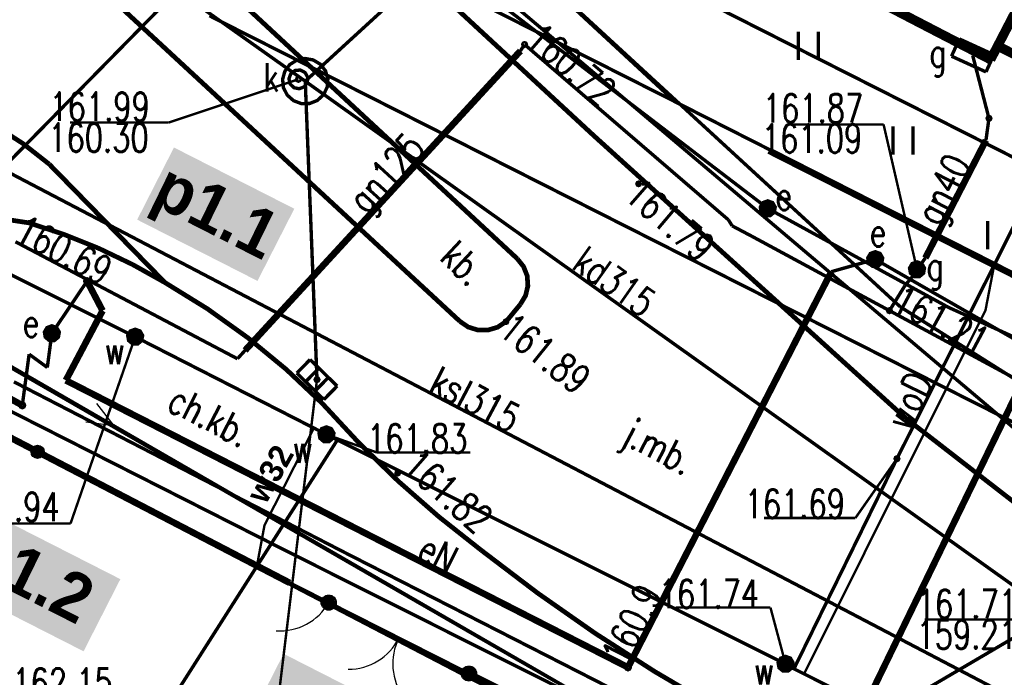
# Model space of a CAD drawing. Extents: x 0 to 7432618, y -40 to 5712028.
# Tile 14 of 165: x 7430394 to 7430420, y 5711677 to 5711695. Entities that reach past the tile are written whole.
import ezdxf
from ezdxf.enums import TextEntityAlignment as Align

# ---------------------------------------------------------------- set-up
doc = ezdxf.new("R2010")
doc.units = 0
doc.header["$MEASUREMENT"] = 0
for name, pattern in [('0', [1.5, 1, -0.5]), ('2218', [1, 0.5, -0.5]), ('3901', [0]), ('5102', [0])]:
    doc.linetypes.add(name, pattern=pattern)
for name, color, linetype in [('Dzialki', 7, 'Continuous'), ('EGBB_L_0', 7, 'Continuous'), ('OTK_E_T_0', 7, 'Continuous'), ('OTK_E_T_1', 7, 'Continuous'), ('OTK_E_T_3', 7, 'Continuous'), ('OTK_L_0', 7, 'Continuous'), ('OTK_L_1', 7, 'Continuous'), ('OTK_L_2', 7, 'Continuous'), ('OTK_L_4', 7, 'Continuous'), ('OTO_L_0', 7, 'Continuous'), ('OTO_L_1', 7, 'Continuous'), ('OTO_L_2', 7, 'Continuous'), ('OTR_T_0', 7, 'Continuous'), ('OTZ_L_3', 7, 'Continuous'), ('P_SUTP_L_0', 7, 'Continuous'), ('SUE_E_T_3', 7, 'Continuous'), ('SUE_T_6', 7, 'Continuous'), ('SUEP_E_T_0', 7, 'Continuous'), ('SUEP_L_0', 7, 'Continuous'), ('SUER_T_0', 7, 'Continuous'), ('SUG_E_T_1', 7, 'Continuous'), ('SUG_E_T_2', 7, 'Continuous'), ('SUG_T_0', 7, 'Continuous'), ('SUG_T_1', 7, 'Continuous'), ('SUGP_E_T_0', 7, 'Continuous'), ('SUGP_L_0', 7, 'Continuous'), ('SUGR_T_0', 7, 'Continuous'), ('SUK_T_1', 7, 'Continuous'), ('SUKP_E_T_0', 7, 'Continuous'), ('SUKP_L_0', 7, 'Continuous'), ('SUKR_T_0', 7, 'Continuous'), ('SUL_L_1', 7, 'Continuous'), ('SUP_E_T_1', 7, 'Continuous'), ('SUP_L_1', 7, 'Continuous'), ('SUP_T_4', 7, 'Continuous'), ('SUTP_L_0', 7, 'Continuous'), ('SUW_E_T_2', 7, 'Continuous'), ('SUW_T_5', 7, 'Continuous'), ('SUWP_E_T_0', 7, 'Continuous'), ('SUWP_L_0', 7, 'Continuous'), ('SUWR_T_0', 7, 'Continuous'), ('Uzytki', 7, 'Continuous')]:
    doc.layers.add(name, color=color, linetype=linetype)
doc.layers.add('woda przyłącze', color=140, linetype='Continuous', lineweight=50)
doc.layers.add('woda sieć', color=150, linetype='Continuous', lineweight=70)
doc.styles.add('25', font='GOTHIC.TTF', dxfattribs={"oblique": 8, "height": 0.35})
doc.styles.add('STYL_ARIAL', font='simplex', dxfattribs={"width": 0.75, "oblique": 0.1})

# ---------------------------------------------------------------- blocks, each defined once
blk = doc.blocks.new('OTOB')
at = {"color": 0}
for centre, start, end in [((-1.5, 0), 0, 63.2606), ((1.5, 0), 116.7394, 180)]:
    blk.add_arc(centre, 1.5, start, end, dxfattribs=at)
blk = doc.blocks.new('KOGR')
at = {"color": 0}
for radius in [0.2, 0.18, 0.16, 0.14, 0.12, 0.1, 0.08, 0.06, 0.04, 0.02]:
    blk.add_circle((0, 0), radius, dxfattribs=at)
blk = doc.blocks.new('OTOF')
at = {"color": 0}
blk.add_arc((1.5, 0), 1.5, 116.7394, 180, dxfattribs=at)

msp = doc.modelspace()

# ---------------------------------------------------------------- hatches: boundary and pattern name
at = {"layer": 'woda sieć', "linetype": 'ByBlock'}
for points in [[(7430401.701, 5711689.792), (7430398.524, 5711691.41), (7430397.553, 5711689.504), (7430400.729, 5711687.886)], [(7430397.109, 5711680.01), (7430393.576, 5711681.81), (7430392.605, 5711679.904), (7430396.138, 5711678.104)], [(7430404.952, 5711676.238), (7430401.419, 5711678.039), (7430400.448, 5711676.133), (7430403.981, 5711674.333)]]:
    msp.add_hatch(color=256, dxfattribs=at).paths.add_polyline_path(points)

# ---------------------------------------------------------------- linework, layer by layer
at = {"layer": 'Dzialki', "color": 18, "true_color": 0x000000, "const_width": 0.09}
for points in [[(7430405.12, 5711698.76), (7430411.75, 5711692.62)], [(7430401.05, 5711698.03), (7430389.43, 5711686.21)], [(7430401.05, 5711698.03), (7430411.75, 5711692.62)], [(7430411.75, 5711692.62), (7430452.02, 5711672.18)], [(7430408.25, 5711676.4), (7430389.43, 5711686.21)]]:
    msp.add_lwpolyline(points, dxfattribs=at)
at = {"layer": 'EGBB_L_0', "color": 18, "true_color": 0x000000, "const_width": 0.25}
for points in [[(7430426.099, 5711705.329), (7430420.27, 5711694.092)], [(7430407.883, 5711700.059), (7430420.081, 5711693.731)], [(7430420.081, 5711693.731), (7430420.27, 5711694.092)], [(7430420.27, 5711694.092), (7430429.506, 5711689.361)]]:
    msp.add_lwpolyline(points, dxfattribs=at)
at = {"layer": 'OTK_L_0', "color": 18, "linetype": '0', "true_color": 0x000000, "const_width": 0.09}
for points in [[(7430398.1, 5711697.28), (7430407.59, 5711688.47)], [(7430409.61, 5711691.72), (7430404.12, 5711696.8)], [(7430406.07, 5711686.82), (7430396.55, 5711695.64)], [(7430392.22, 5711692.71), (7430393.031, 5711692.384), (7430393.807, 5711691.982), (7430394.543, 5711691.51), (7430395.23, 5711690.97)], [(7430417.83, 5711684.27), (7430409.61, 5711691.72)], [(7430395.23, 5711690.97), (7430398.29, 5711687.84)], [(7430407.59, 5711688.47), (7430407.754, 5711688.263), (7430407.85, 5711688.017), (7430407.867, 5711687.753), (7430407.806, 5711687.497), (7430407.67, 5711687.27)], [(7430398.29, 5711687.84), (7430399.406, 5711687.15), (7430400.473, 5711686.386), (7430401.486, 5711685.551), (7430402.44, 5711684.65)], [(7430407.67, 5711687.27), (7430407.29, 5711686.81)], [(7430407.29, 5711686.81), (7430407.067, 5711686.663), (7430406.811, 5711686.587), (7430406.545, 5711686.589), (7430406.29, 5711686.669), (7430406.07, 5711686.82)], [(7430406.64, 5711680.77), (7430405.517, 5711681.658), (7430404.44, 5711682.602), (7430403.414, 5711683.6), (7430402.44, 5711684.65)], [(7430421.17, 5711681.68), (7430417.83, 5711684.27)], [(7430412.81, 5711676.63), (7430411.208, 5711677.574), (7430409.644, 5711678.579), (7430408.121, 5711679.645), (7430406.64, 5711680.77)]]:
    msp.add_lwpolyline(points, dxfattribs=at)
at = {"layer": 'OTK_L_1', "color": 18, "true_color": 0x000000, "const_width": 0.125}
for points in [[(7430407.59, 5711688.47), (7430398.1, 5711697.28)], [(7430404.12, 5711696.8), (7430409.61, 5711691.72)], [(7430396.55, 5711695.64), (7430406.07, 5711686.82)], [(7430392.22, 5711692.71), (7430393.031, 5711692.384), (7430393.807, 5711691.982), (7430394.543, 5711691.51), (7430395.23, 5711690.97)], [(7430409.61, 5711691.72), (7430417.83, 5711684.27)], [(7430398.29, 5711687.84), (7430395.23, 5711690.97)], [(7430390.66, 5711689.35), (7430391.458, 5711689.501), (7430392.265, 5711689.584), (7430393.077, 5711689.598), (7430393.888, 5711689.543), (7430394.69, 5711689.42)], [(7430394.69, 5711689.42), (7430395.626, 5711689.112), (7430396.541, 5711688.745), (7430397.43, 5711688.32), (7430398.29, 5711687.84)], [(7430407.59, 5711688.47), (7430407.754, 5711688.263), (7430407.85, 5711688.017), (7430407.867, 5711687.753), (7430407.806, 5711687.497), (7430407.67, 5711687.27)], [(7430398.29, 5711687.84), (7430399.406, 5711687.15), (7430400.473, 5711686.386), (7430401.486, 5711685.551), (7430402.44, 5711684.65)], [(7430407.29, 5711686.81), (7430407.67, 5711687.27)], [(7430407.29, 5711686.81), (7430407.067, 5711686.663), (7430406.811, 5711686.587), (7430406.545, 5711686.589), (7430406.29, 5711686.669), (7430406.07, 5711686.82)], [(7430406.64, 5711680.77), (7430405.517, 5711681.658), (7430404.44, 5711682.602), (7430403.414, 5711683.6), (7430402.44, 5711684.65)], [(7430417.83, 5711684.27), (7430421.17, 5711681.68)], [(7430412.81, 5711676.63), (7430411.208, 5711677.574), (7430409.644, 5711678.579), (7430408.121, 5711679.645), (7430406.64, 5711680.77)]]:
    msp.add_lwpolyline(points, dxfattribs=at)
at = {"layer": 'OTK_L_2', "color": 18, "linetype": '0', "true_color": 0x000000, "const_width": 0.09}
for points in [[(7430417.7, 5711687.2), (7430405.69, 5711698.25)], [(7430404.12, 5711696.8), (7430409.61, 5711691.72)], [(7430409.61, 5711691.72), (7430417.83, 5711684.27)], [(7430390.66, 5711689.35), (7430391.458, 5711689.501), (7430392.265, 5711689.584), (7430393.077, 5711689.598), (7430393.888, 5711689.543), (7430394.69, 5711689.42)], [(7430394.69, 5711689.42), (7430395.626, 5711689.112), (7430396.541, 5711688.745), (7430397.43, 5711688.32), (7430398.29, 5711687.84)], [(7430398.29, 5711687.84), (7430399.406, 5711687.15), (7430400.473, 5711686.386), (7430401.486, 5711685.551), (7430402.44, 5711684.65)], [(7430431.31, 5711678.61), (7430417.7, 5711687.2)], [(7430389.405, 5711686.245), (7430401.579, 5711679.912)], [(7430406.64, 5711680.77), (7430405.517, 5711681.658), (7430404.44, 5711682.602), (7430403.414, 5711683.6), (7430402.44, 5711684.65)], [(7430417.83, 5711684.27), (7430421.17, 5711681.68)], [(7430412.81, 5711676.63), (7430411.208, 5711677.574), (7430409.644, 5711678.579), (7430408.121, 5711679.645), (7430406.64, 5711680.77)], [(7430401.579, 5711679.912), (7430406.311, 5711677.516)], [(7430406.311, 5711677.516), (7430408.258, 5711676.531)]]:
    msp.add_lwpolyline(points, dxfattribs=at)
at = {"layer": 'OTK_L_4', "color": 18, "linetype": '0', "true_color": 0x000000, "const_width": 0.09}
for points in [[(7430407.59, 5711688.47), (7430398.1, 5711697.28)], [(7430396.55, 5711695.64), (7430406.07, 5711686.82)], [(7430392.22, 5711692.71), (7430393.031, 5711692.384), (7430393.807, 5711691.982), (7430394.543, 5711691.51), (7430395.23, 5711690.97)], [(7430398.29, 5711687.84), (7430395.23, 5711690.97)], [(7430390.66, 5711689.35), (7430391.458, 5711689.501), (7430392.265, 5711689.584), (7430393.077, 5711689.598), (7430393.888, 5711689.543), (7430394.69, 5711689.42)], [(7430394.69, 5711689.42), (7430395.626, 5711689.112), (7430396.541, 5711688.745), (7430397.43, 5711688.32), (7430398.29, 5711687.84)], [(7430407.59, 5711688.47), (7430407.754, 5711688.263), (7430407.85, 5711688.017), (7430407.867, 5711687.753), (7430407.806, 5711687.497), (7430407.67, 5711687.27)], [(7430407.29, 5711686.81), (7430407.67, 5711687.27)], [(7430407.29, 5711686.81), (7430407.067, 5711686.663), (7430406.811, 5711686.587), (7430406.545, 5711686.589), (7430406.29, 5711686.669), (7430406.07, 5711686.82)]]:
    msp.add_lwpolyline(points, dxfattribs=at)
at = {"layer": 'OTO_L_0', "color": 18, "linetype": '3901', "true_color": 0x000000, "const_width": 0.175}
for points in [[(7430414.228, 5711691.328), (7430420.817, 5711687.977)], [(7430401.579, 5711679.912), (7430389.405, 5711686.245)], [(7430408.258, 5711676.531), (7430406.311, 5711677.516)]]:
    msp.add_lwpolyline(points, dxfattribs=at)
at = {"layer": 'OTO_L_0', "color": 18, "true_color": 0x000000}
for radius in [0.175, 0.158, 0.14, 0.122, 0.105, 0.0875, 0.07, 0.0525, 0.035]:
    msp.add_circle((7430394.925, 5711683.373), radius, dxfattribs=at)
at = {"layer": 'OTO_L_1', "color": 18, "true_color": 0x000000, "const_width": 0.09}
for points in [[(7430406.311, 5711677.516), (7430402.61, 5711679.39)], [(7430402.61, 5711679.39), (7430406.311, 5711677.516)]]:
    msp.add_lwpolyline(points, dxfattribs=at)
at = {"layer": 'OTO_L_2', "color": 18, "true_color": 0x000000, "const_width": 0.09}
msp.add_lwpolyline([(7430402.61, 5711679.39), (7430401.579, 5711679.912)], dxfattribs=at)
at = {"layer": 'OTR_T_0', "color": 18, "true_color": 0x000000, "const_width": 0.09}
for points in [[(7430410.79, 5711690.495), (7430410.822, 5711690.482), (7430410.835, 5711690.45), (7430410.822, 5711690.418), (7430410.79, 5711690.405), (7430410.758, 5711690.418), (7430410.745, 5711690.45), (7430410.758, 5711690.482), (7430410.79, 5711690.495)], [(7430407.29, 5711686.855), (7430407.322, 5711686.842), (7430407.335, 5711686.81), (7430407.322, 5711686.778), (7430407.29, 5711686.765), (7430407.258, 5711686.778), (7430407.245, 5711686.81), (7430407.258, 5711686.842), (7430407.29, 5711686.855)], [(7430404.43, 5711682.855), (7430404.462, 5711682.842), (7430404.475, 5711682.81), (7430404.462, 5711682.778), (7430404.43, 5711682.765), (7430404.398, 5711682.778), (7430404.385, 5711682.81), (7430404.398, 5711682.842), (7430404.43, 5711682.855)]]:
    msp.add_lwpolyline(points, dxfattribs=at)
at = {"layer": 'OTZ_L_3', "color": 18, "linetype": '0', "true_color": 0x000000, "const_width": 0.09}
for points in [[(7430420.081, 5711693.731), (7430407.883, 5711700.059)], [(7430405.69, 5711698.25), (7430417.7, 5711687.2)], [(7430415.008, 5711693.717), (7430415.008, 5711694.467)], [(7430415.533, 5711693.717), (7430415.533, 5711694.467)], [(7430420.27, 5711694.092), (7430420.081, 5711693.731)], [(7430423.132, 5711692.626), (7430420.27, 5711694.092)], [(7430417.508, 5711691.217), (7430417.508, 5711691.967)], [(7430418.033, 5711691.217), (7430418.033, 5711691.967)], [(7430420.008, 5711688.717), (7430420.008, 5711689.467)], [(7430417.7, 5711687.2), (7430431.31, 5711678.61)]]:
    msp.add_lwpolyline(points, dxfattribs=at)
at = {"layer": 'P_SUTP_L_0', "color": 30, "linetype": '0', "true_color": 0xff9100, "const_width": 0.09}
for points in [[(7430413.71, 5711674.36), (7430390.869, 5711687.525)], [(7430427.77, 5711682.62), (7430413.71, 5711674.36)]]:
    msp.add_lwpolyline(points, dxfattribs=at)
at = {"layer": 'SUE_T_6', "color": 1, "true_color": 0xff0000, "const_width": 0.09}
for points in [[(7430414.2, 5711690), (7430414.329, 5711689.953), (7430414.397, 5711689.835), (7430414.373, 5711689.7), (7430414.268, 5711689.612), (7430414.132, 5711689.612), (7430414.027, 5711689.7), (7430414.003, 5711689.835), (7430414.071, 5711689.953), (7430414.2, 5711690)], [(7430414.2, 5711689.975), (7430414.312, 5711689.934), (7430414.372, 5711689.83), (7430414.352, 5711689.713), (7430414.26, 5711689.636), (7430414.14, 5711689.636), (7430414.048, 5711689.713), (7430414.028, 5711689.83), (7430414.088, 5711689.934), (7430414.2, 5711689.975)], [(7430414.2, 5711689.95), (7430414.306, 5711689.906), (7430414.35, 5711689.8), (7430414.306, 5711689.694), (7430414.2, 5711689.65), (7430414.094, 5711689.694), (7430414.05, 5711689.8), (7430414.094, 5711689.906), (7430414.2, 5711689.95)], [(7430414.2, 5711689.925), (7430414.288, 5711689.888), (7430414.325, 5711689.8), (7430414.288, 5711689.712), (7430414.2, 5711689.675), (7430414.112, 5711689.712), (7430414.075, 5711689.8), (7430414.112, 5711689.888), (7430414.2, 5711689.925)], [(7430414.2, 5711689.9), (7430414.271, 5711689.871), (7430414.3, 5711689.8), (7430414.271, 5711689.729), (7430414.2, 5711689.7), (7430414.129, 5711689.729), (7430414.1, 5711689.8), (7430414.129, 5711689.871), (7430414.2, 5711689.9)], [(7430414.2, 5711689.875), (7430414.253, 5711689.853), (7430414.275, 5711689.8), (7430414.253, 5711689.747), (7430414.2, 5711689.725), (7430414.147, 5711689.747), (7430414.125, 5711689.8), (7430414.147, 5711689.853), (7430414.2, 5711689.875)], [(7430414.2, 5711689.85), (7430414.235, 5711689.835), (7430414.25, 5711689.8), (7430414.235, 5711689.765), (7430414.2, 5711689.75), (7430414.165, 5711689.765), (7430414.15, 5711689.8), (7430414.165, 5711689.835), (7430414.2, 5711689.85)], [(7430414.2, 5711689.825), (7430414.218, 5711689.818), (7430414.225, 5711689.8), (7430414.218, 5711689.782), (7430414.2, 5711689.775), (7430414.182, 5711689.782), (7430414.175, 5711689.8), (7430414.182, 5711689.818), (7430414.2, 5711689.825)], [(7430414.2, 5711689.807), (7430414.205, 5711689.805), (7430414.207, 5711689.8), (7430414.205, 5711689.795), (7430414.2, 5711689.793), (7430414.195, 5711689.795), (7430414.193, 5711689.8), (7430414.195, 5711689.805), (7430414.2, 5711689.807)], [(7430417.037, 5711688.657), (7430417.166, 5711688.61), (7430417.234, 5711688.492), (7430417.21, 5711688.357), (7430417.105, 5711688.269), (7430416.969, 5711688.269), (7430416.864, 5711688.357), (7430416.84, 5711688.492), (7430416.908, 5711688.61), (7430417.037, 5711688.657)], [(7430417.037, 5711688.632), (7430417.15, 5711688.591), (7430417.209, 5711688.487), (7430417.189, 5711688.37), (7430417.097, 5711688.293), (7430416.977, 5711688.293), (7430416.885, 5711688.37), (7430416.865, 5711688.487), (7430416.924, 5711688.591), (7430417.037, 5711688.632)], [(7430417.037, 5711688.607), (7430417.143, 5711688.563), (7430417.187, 5711688.457), (7430417.143, 5711688.351), (7430417.037, 5711688.307), (7430416.931, 5711688.351), (7430416.887, 5711688.457), (7430416.931, 5711688.563), (7430417.037, 5711688.607)], [(7430417.037, 5711688.582), (7430417.125, 5711688.545), (7430417.162, 5711688.457), (7430417.125, 5711688.369), (7430417.037, 5711688.332), (7430416.949, 5711688.369), (7430416.912, 5711688.457), (7430416.949, 5711688.545), (7430417.037, 5711688.582)], [(7430417.037, 5711688.557), (7430417.108, 5711688.528), (7430417.137, 5711688.457), (7430417.108, 5711688.386), (7430417.037, 5711688.357), (7430416.966, 5711688.386), (7430416.937, 5711688.457), (7430416.966, 5711688.528), (7430417.037, 5711688.557)], [(7430417.037, 5711688.532), (7430417.09, 5711688.51), (7430417.112, 5711688.457), (7430417.09, 5711688.404), (7430417.037, 5711688.382), (7430416.984, 5711688.404), (7430416.962, 5711688.457), (7430416.984, 5711688.51), (7430417.037, 5711688.532)], [(7430417.037, 5711688.507), (7430417.072, 5711688.492), (7430417.087, 5711688.457), (7430417.072, 5711688.422), (7430417.037, 5711688.407), (7430417.002, 5711688.422), (7430416.987, 5711688.457), (7430417.002, 5711688.492), (7430417.037, 5711688.507)], [(7430417.037, 5711688.482), (7430417.055, 5711688.475), (7430417.062, 5711688.457), (7430417.055, 5711688.439), (7430417.037, 5711688.432), (7430417.019, 5711688.439), (7430417.012, 5711688.457), (7430417.019, 5711688.475), (7430417.037, 5711688.482)], [(7430417.037, 5711688.464), (7430417.042, 5711688.462), (7430417.044, 5711688.457), (7430417.042, 5711688.452), (7430417.037, 5711688.45), (7430417.032, 5711688.452), (7430417.03, 5711688.457), (7430417.032, 5711688.462), (7430417.037, 5711688.464)], [(7430395.3, 5711686.7), (7430395.429, 5711686.653), (7430395.497, 5711686.535), (7430395.473, 5711686.4), (7430395.368, 5711686.312), (7430395.232, 5711686.312), (7430395.127, 5711686.4), (7430395.103, 5711686.535), (7430395.171, 5711686.653), (7430395.3, 5711686.7)], [(7430395.3, 5711686.675), (7430395.412, 5711686.634), (7430395.472, 5711686.53), (7430395.452, 5711686.412), (7430395.36, 5711686.336), (7430395.24, 5711686.336), (7430395.148, 5711686.412), (7430395.128, 5711686.53), (7430395.188, 5711686.634), (7430395.3, 5711686.675)], [(7430395.3, 5711686.65), (7430395.406, 5711686.606), (7430395.45, 5711686.5), (7430395.406, 5711686.394), (7430395.3, 5711686.35), (7430395.194, 5711686.394), (7430395.15, 5711686.5), (7430395.194, 5711686.606), (7430395.3, 5711686.65)], [(7430395.3, 5711686.625), (7430395.388, 5711686.588), (7430395.425, 5711686.5), (7430395.388, 5711686.412), (7430395.3, 5711686.375), (7430395.212, 5711686.412), (7430395.175, 5711686.5), (7430395.212, 5711686.588), (7430395.3, 5711686.625)], [(7430395.3, 5711686.6), (7430395.371, 5711686.571), (7430395.4, 5711686.5), (7430395.371, 5711686.429), (7430395.3, 5711686.4), (7430395.229, 5711686.429), (7430395.2, 5711686.5), (7430395.229, 5711686.571), (7430395.3, 5711686.6)], [(7430395.3, 5711686.575), (7430395.353, 5711686.553), (7430395.375, 5711686.5), (7430395.353, 5711686.447), (7430395.3, 5711686.425), (7430395.247, 5711686.447), (7430395.225, 5711686.5), (7430395.247, 5711686.553), (7430395.3, 5711686.575)], [(7430395.3, 5711686.55), (7430395.335, 5711686.535), (7430395.35, 5711686.5), (7430395.335, 5711686.465), (7430395.3, 5711686.45), (7430395.265, 5711686.465), (7430395.25, 5711686.5), (7430395.265, 5711686.535), (7430395.3, 5711686.55)], [(7430395.3, 5711686.525), (7430395.318, 5711686.518), (7430395.325, 5711686.5), (7430395.318, 5711686.482), (7430395.3, 5711686.475), (7430395.282, 5711686.482), (7430395.275, 5711686.5), (7430395.282, 5711686.518), (7430395.3, 5711686.525)], [(7430395.3, 5711686.507), (7430395.305, 5711686.505), (7430395.307, 5711686.5), (7430395.305, 5711686.495), (7430395.3, 5711686.493), (7430395.295, 5711686.495), (7430395.293, 5711686.5), (7430395.295, 5711686.505), (7430395.3, 5711686.507)]]:
    msp.add_lwpolyline(points, dxfattribs=at)
at = {"layer": 'SUEP_L_0', "color": 1, "true_color": 0xff0000}
for q in [(7430396.485, 5711684.65), (7430396.198, 5711684.153)]:
    msp.add_line((7430396.941, 5711684.055), q, dxfattribs=at)
at = {"layer": 'SUEP_L_0', "color": 1, "true_color": 0xff0000, "const_width": 0.09}
for points in [[(7430407.06, 5711698.05), (7430414.02, 5711694.52)], [(7430414.2, 5711689.8), (7430405.2, 5711696.68)], [(7430412.01, 5711688.54), (7430399.46, 5711694.89)], [(7430414.02, 5711694.52), (7430426.61, 5711688.15)], [(7430418.975, 5711687.185), (7430414.2, 5711689.8)], [(7430426.22, 5711681.35), (7430412.01, 5711688.54)], [(7430415.88, 5711688.13), (7430417.037, 5711688.457)], [(7430426.43, 5711683.07), (7430417.037, 5711688.457)], [(7430395.3, 5711686.5), (7430396.23, 5711687.88)], [(7430396.23, 5711687.88), (7430396.64, 5711687.1)], [(7430410.51, 5711677.68), (7430415.88, 5711688.13)], [(7430401.42, 5711680.79), (7430388.19, 5711687.5)], [(7430389.21, 5711687.54), (7430394.52, 5711684.6)], [(7430396.64, 5711687.1), (7430395.67, 5711685.26)], [(7430426.113, 5711683.956), (7430418.975, 5711687.185)], [(7430395.18, 5711685.6), (7430395.3, 5711686.5)], [(7430394.52, 5711684.6), (7430394.7, 5711685.95)], [(7430394.7, 5711685.95), (7430395.18, 5711685.6)], [(7430402.94, 5711680.76), (7430394.3, 5711685.22)], [(7430395.67, 5711685.26), (7430410.51, 5711677.68)], [(7430416.83, 5711673.06), (7430401.42, 5711680.79)], [(7430413.81, 5711675.21), (7430402.94, 5711680.76)]]:
    msp.add_lwpolyline(points, dxfattribs=at)
at = {"layer": 'SUEP_L_0', "color": 1, "linetype": '5102', "true_color": 0xff0000, "const_width": 0.09}
msp.add_lwpolyline([(7430391.747, 5711687.058), (7430413.71, 5711674.36)], dxfattribs=at)
at = {"layer": 'SUER_T_0', "color": 1, "true_color": 0xff0000, "const_width": 0.09}
for points in [[(7430396.23, 5711687.942), (7430396.274, 5711687.924), (7430396.293, 5711687.88), (7430396.274, 5711687.836), (7430396.23, 5711687.817), (7430396.186, 5711687.836), (7430396.168, 5711687.88), (7430396.186, 5711687.924), (7430396.23, 5711687.942)], [(7430394.52, 5711684.662), (7430394.564, 5711684.644), (7430394.582, 5711684.6), (7430394.564, 5711684.556), (7430394.52, 5711684.537), (7430394.476, 5711684.556), (7430394.457, 5711684.6), (7430394.476, 5711684.644), (7430394.52, 5711684.662)], [(7430410.51, 5711677.742), (7430410.554, 5711677.724), (7430410.572, 5711677.68), (7430410.554, 5711677.636), (7430410.51, 5711677.617), (7430410.466, 5711677.636), (7430410.447, 5711677.68), (7430410.466, 5711677.724), (7430410.51, 5711677.742)]]:
    msp.add_lwpolyline(points, dxfattribs=at)
at = {"layer": 'SUG_T_0', "color": 56, "true_color": 0x808000, "const_width": 0.09}
for points in [[(7430419.259, 5711694.276), (7430419.051, 5711693.821)], [(7430420.169, 5711693.859), (7430419.259, 5711694.276)], [(7430419.961, 5711693.405), (7430420.169, 5711693.859)], [(7430419.051, 5711693.821), (7430419.961, 5711693.405)]]:
    msp.add_lwpolyline(points, dxfattribs=at)
at = {"layer": 'SUG_T_1', "color": 56, "true_color": 0x808000, "const_width": 0.09}
for points in [[(7430418.14, 5711688.39), (7430418.269, 5711688.343), (7430418.337, 5711688.225), (7430418.313, 5711688.09), (7430418.208, 5711688.002), (7430418.072, 5711688.002), (7430417.967, 5711688.09), (7430417.943, 5711688.225), (7430418.011, 5711688.343), (7430418.14, 5711688.39)], [(7430418.14, 5711688.365), (7430418.253, 5711688.324), (7430418.312, 5711688.22), (7430418.292, 5711688.103), (7430418.2, 5711688.026), (7430418.08, 5711688.026), (7430417.988, 5711688.103), (7430417.968, 5711688.22), (7430418.027, 5711688.324), (7430418.14, 5711688.365)], [(7430418.14, 5711688.34), (7430418.246, 5711688.296), (7430418.29, 5711688.19), (7430418.246, 5711688.084), (7430418.14, 5711688.04), (7430418.034, 5711688.084), (7430417.99, 5711688.19), (7430418.034, 5711688.296), (7430418.14, 5711688.34)], [(7430418.14, 5711688.315), (7430418.228, 5711688.278), (7430418.265, 5711688.19), (7430418.228, 5711688.102), (7430418.14, 5711688.065), (7430418.052, 5711688.102), (7430418.015, 5711688.19), (7430418.052, 5711688.278), (7430418.14, 5711688.315)], [(7430418.14, 5711688.29), (7430418.211, 5711688.261), (7430418.24, 5711688.19), (7430418.211, 5711688.119), (7430418.14, 5711688.09), (7430418.069, 5711688.119), (7430418.04, 5711688.19), (7430418.069, 5711688.261), (7430418.14, 5711688.29)], [(7430418.14, 5711688.265), (7430418.193, 5711688.243), (7430418.215, 5711688.19), (7430418.193, 5711688.137), (7430418.14, 5711688.115), (7430418.087, 5711688.137), (7430418.065, 5711688.19), (7430418.087, 5711688.243), (7430418.14, 5711688.265)], [(7430418.14, 5711688.24), (7430418.175, 5711688.225), (7430418.19, 5711688.19), (7430418.175, 5711688.155), (7430418.14, 5711688.14), (7430418.105, 5711688.155), (7430418.09, 5711688.19), (7430418.105, 5711688.225), (7430418.14, 5711688.24)], [(7430418.14, 5711688.215), (7430418.158, 5711688.208), (7430418.165, 5711688.19), (7430418.158, 5711688.172), (7430418.14, 5711688.165), (7430418.122, 5711688.172), (7430418.115, 5711688.19), (7430418.122, 5711688.208), (7430418.14, 5711688.215)], [(7430418.14, 5711688.197), (7430418.145, 5711688.195), (7430418.147, 5711688.19), (7430418.145, 5711688.185), (7430418.14, 5711688.183), (7430418.135, 5711688.185), (7430418.133, 5711688.19), (7430418.135, 5711688.195), (7430418.14, 5711688.197)]]:
    msp.add_lwpolyline(points, dxfattribs=at)
at = {"layer": 'SUGP_L_0', "color": 56, "true_color": 0x808000, "const_width": 0.09}
for points in [[(7430407.78, 5711694.13), (7430407.67, 5711693.96)], [(7430413.16, 5711689.5), (7430407.78, 5711694.13)], [(7430407.67, 5711693.96), (7430400.4, 5711686.05)], [(7430419.61, 5711693.84), (7430420.04, 5711692.18)], [(7430420.04, 5711692.18), (7430419.96, 5711691.6)], [(7430419.96, 5711691.6), (7430418.36, 5711688.49)], [(7430413.26, 5711689.34), (7430413.16, 5711689.5)], [(7430413.79, 5711689.06), (7430413.26, 5711689.34)], [(7430400.2, 5711685.83), (7430394.34, 5711688.92)], [(7430420.914, 5711685.207), (7430413.79, 5711689.06)], [(7430418.36, 5711688.49), (7430418.14, 5711688.19)], [(7430418.14, 5711688.19), (7430418.07, 5711688.06)], [(7430418.07, 5711688.06), (7430417.82, 5711687.76)], [(7430417.82, 5711687.76), (7430417.413, 5711687.1)], [(7430400.4, 5711686.05), (7430400.2, 5711685.83)], [(7430420.914, 5711685.207), (7430415.16, 5711673.35)]]:
    msp.add_lwpolyline(points, dxfattribs=at)
at = {"layer": 'SUGR_T_0', "color": 56, "true_color": 0x808000, "const_width": 0.065}
for points in [[(7430407.78, 5711694.192), (7430407.824, 5711694.174), (7430407.843, 5711694.13), (7430407.824, 5711694.086), (7430407.78, 5711694.067), (7430407.736, 5711694.086), (7430407.718, 5711694.13), (7430407.736, 5711694.174), (7430407.78, 5711694.192)], [(7430420.04, 5711692.242), (7430420.084, 5711692.224), (7430420.103, 5711692.18), (7430420.084, 5711692.136), (7430420.04, 5711692.117), (7430419.996, 5711692.136), (7430419.978, 5711692.18), (7430419.996, 5711692.224), (7430420.04, 5711692.242)], [(7430414.787, 5711692.019), (7430417.257, 5711692.019)], [(7430418.14, 5711688.19), (7430417.257, 5711692.019)], [(7430418.14, 5711688.253), (7430418.184, 5711688.234), (7430418.202, 5711688.19), (7430418.184, 5711688.146), (7430418.14, 5711688.128), (7430418.096, 5711688.146), (7430418.077, 5711688.19), (7430418.096, 5711688.234), (7430418.14, 5711688.253)], [(7430417.413, 5711687.163), (7430417.457, 5711687.145), (7430417.476, 5711687.1), (7430417.457, 5711687.056), (7430417.413, 5711687.038), (7430417.369, 5711687.056), (7430417.351, 5711687.1), (7430417.369, 5711687.145), (7430417.413, 5711687.163)]]:
    msp.add_lwpolyline(points, dxfattribs=at)
at = {"layer": 'SUK_T_1', "color": 36, "true_color": 0x803300, "const_width": 0.09}
for points in [[(7430401.768, 5711685.451), (7430402.118, 5711685.809)], [(7430402.118, 5711685.809), (7430402.832, 5711685.109)], [(7430402.35, 5711685.581), (7430402, 5711685.224)], [(7430402.482, 5711684.752), (7430401.768, 5711685.451)], [(7430402.6, 5711685.336), (7430402.25, 5711684.979)], [(7430402.832, 5711685.109), (7430402.482, 5711684.752)]]:
    msp.add_lwpolyline(points, dxfattribs=at)
at = {"layer": 'SUKP_L_0', "color": 36, "true_color": 0x803300, "const_width": 0.09}
for points in [[(7430401.99, 5711693.16), (7430384.58, 5711705.5)], [(7430401.99, 5711693.16), (7430404.75, 5711695.69)], [(7430424.15, 5711675.05), (7430386.66, 5711694.68)], [(7430401.99, 5711693.16), (7430402.3, 5711685.28)], [(7430422.1, 5711678.83), (7430401.99, 5711693.16)]]:
    msp.add_lwpolyline(points, dxfattribs=at)
at = {"layer": 'SUKR_T_0', "color": 36, "true_color": 0x803300, "const_width": 0.065}
for points in [[(7430401.81, 5711693.21), (7430398.386, 5711692.069)], [(7430401.81, 5711693.272), (7430401.854, 5711693.254), (7430401.872, 5711693.21), (7430401.854, 5711693.166), (7430401.81, 5711693.147), (7430401.766, 5711693.166), (7430401.747, 5711693.21), (7430401.766, 5711693.254), (7430401.81, 5711693.272)], [(7430395.781, 5711692.069), (7430398.386, 5711692.069)], [(7430402.3, 5711685.343), (7430402.344, 5711685.324), (7430402.362, 5711685.28), (7430402.344, 5711685.236), (7430402.3, 5711685.218), (7430402.256, 5711685.236), (7430402.237, 5711685.28), (7430402.256, 5711685.324), (7430402.3, 5711685.343)], [(7430402.3, 5711685.28), (7430401.188, 5711676.093)], [(7430418.342, 5711678.946), (7430420.812, 5711678.946)]]:
    msp.add_lwpolyline(points, dxfattribs=at)
at = {"layer": 'SUL_L_1', "color": 18, "true_color": 0x000000, "const_width": 0.175}
for points in [[(7430400.4, 5711686.05), (7430407.67, 5711693.96)], [(7430419.96, 5711691.6), (7430418.36, 5711688.49)], [(7430410.51, 5711677.68), (7430415.88, 5711688.13)], [(7430396.23, 5711687.88), (7430396.64, 5711687.1)], [(7430394.52, 5711684.6), (7430389.21, 5711687.54)], [(7430396.64, 5711687.1), (7430395.67, 5711685.26)], [(7430395.67, 5711685.26), (7430410.51, 5711677.68)], [(7430420.914, 5711685.207), (7430415.16, 5711673.35)]]:
    msp.add_lwpolyline(points, dxfattribs=at)
at = {"layer": 'SUP_L_1', "color": 36, "true_color": 0x803300, "const_width": 0.09}
msp.add_lwpolyline([(7430401.514, 5711692.794), (7430401.414, 5711692.991), (7430401.392, 5711693.21), (7430401.451, 5711693.423), (7430401.582, 5711693.6), (7430401.769, 5711693.718), (7430401.985, 5711693.76), (7430402.202, 5711693.721), (7430402.39, 5711693.607), (7430402.525, 5711693.432), (7430402.587, 5711693.22), (7430402.569, 5711693.001), (7430402.472, 5711692.803), (7430402.31, 5711692.653), (7430402.105, 5711692.571), (7430401.885, 5711692.569), (7430401.679, 5711692.647), (7430401.514, 5711692.794)], dxfattribs=at)
at = {"layer": 'SUP_T_4', "color": 18, "true_color": 0x000000, "const_width": 0.09}
msp.add_lwpolyline([(7430402.045, 5711693.126), (7430401.962, 5711693.012), (7430401.831, 5711692.961), (7430401.693, 5711692.989), (7430401.592, 5711693.087), (7430401.56, 5711693.225), (7430401.608, 5711693.357), (7430401.72, 5711693.443), (7430401.86, 5711693.455), (7430401.985, 5711693.389), (7430402.054, 5711693.266), (7430402.045, 5711693.126)], dxfattribs=at)
at = {"layer": 'SUTP_L_0', "color": 30, "true_color": 0xff9100, "const_width": 0.09}
msp.add_lwpolyline([(7430405.18, 5711697.13), (7430424.86, 5711680.475)], dxfattribs=at)
at = {"layer": 'SUW_T_5', "color": 5, "true_color": 0x0000ff, "const_width": 0.09}
for points in [[(7430397.5, 5711686.61), (7430397.629, 5711686.563), (7430397.697, 5711686.445), (7430397.673, 5711686.31), (7430397.568, 5711686.222), (7430397.432, 5711686.222), (7430397.327, 5711686.31), (7430397.303, 5711686.445), (7430397.371, 5711686.563), (7430397.5, 5711686.61)], [(7430397.5, 5711686.585), (7430397.612, 5711686.544), (7430397.672, 5711686.44), (7430397.652, 5711686.322), (7430397.56, 5711686.246), (7430397.44, 5711686.246), (7430397.348, 5711686.322), (7430397.328, 5711686.44), (7430397.388, 5711686.544), (7430397.5, 5711686.585)], [(7430397.5, 5711686.56), (7430397.606, 5711686.516), (7430397.65, 5711686.41), (7430397.606, 5711686.304), (7430397.5, 5711686.26), (7430397.394, 5711686.304), (7430397.35, 5711686.41), (7430397.394, 5711686.516), (7430397.5, 5711686.56)], [(7430397.5, 5711686.535), (7430397.588, 5711686.498), (7430397.625, 5711686.41), (7430397.588, 5711686.322), (7430397.5, 5711686.285), (7430397.412, 5711686.322), (7430397.375, 5711686.41), (7430397.412, 5711686.498), (7430397.5, 5711686.535)], [(7430397.5, 5711686.51), (7430397.571, 5711686.481), (7430397.6, 5711686.41), (7430397.571, 5711686.339), (7430397.5, 5711686.31), (7430397.429, 5711686.339), (7430397.4, 5711686.41), (7430397.429, 5711686.481), (7430397.5, 5711686.51)], [(7430397.5, 5711686.485), (7430397.553, 5711686.463), (7430397.575, 5711686.41), (7430397.553, 5711686.357), (7430397.5, 5711686.335), (7430397.447, 5711686.357), (7430397.425, 5711686.41), (7430397.447, 5711686.463), (7430397.5, 5711686.485)], [(7430397.5, 5711686.46), (7430397.535, 5711686.445), (7430397.55, 5711686.41), (7430397.535, 5711686.375), (7430397.5, 5711686.36), (7430397.465, 5711686.375), (7430397.45, 5711686.41), (7430397.465, 5711686.445), (7430397.5, 5711686.46)], [(7430397.5, 5711686.435), (7430397.518, 5711686.428), (7430397.525, 5711686.41), (7430397.518, 5711686.392), (7430397.5, 5711686.385), (7430397.482, 5711686.392), (7430397.475, 5711686.41), (7430397.482, 5711686.428), (7430397.5, 5711686.435)], [(7430397.5, 5711686.417), (7430397.505, 5711686.415), (7430397.507, 5711686.41), (7430397.505, 5711686.405), (7430397.5, 5711686.403), (7430397.495, 5711686.405), (7430397.493, 5711686.41), (7430397.495, 5711686.415), (7430397.5, 5711686.417)], [(7430402.55, 5711684.03), (7430402.679, 5711683.983), (7430402.747, 5711683.865), (7430402.723, 5711683.73), (7430402.618, 5711683.642), (7430402.482, 5711683.642), (7430402.377, 5711683.73), (7430402.353, 5711683.865), (7430402.421, 5711683.983), (7430402.55, 5711684.03)], [(7430402.55, 5711684.005), (7430402.662, 5711683.964), (7430402.722, 5711683.86), (7430402.702, 5711683.742), (7430402.61, 5711683.666), (7430402.49, 5711683.666), (7430402.398, 5711683.742), (7430402.378, 5711683.86), (7430402.438, 5711683.964), (7430402.55, 5711684.005)], [(7430402.55, 5711683.98), (7430402.656, 5711683.936), (7430402.7, 5711683.83), (7430402.656, 5711683.724), (7430402.55, 5711683.68), (7430402.444, 5711683.724), (7430402.4, 5711683.83), (7430402.444, 5711683.936), (7430402.55, 5711683.98)], [(7430402.55, 5711683.955), (7430402.638, 5711683.918), (7430402.675, 5711683.83), (7430402.638, 5711683.742), (7430402.55, 5711683.705), (7430402.462, 5711683.742), (7430402.425, 5711683.83), (7430402.462, 5711683.918), (7430402.55, 5711683.955)], [(7430402.55, 5711683.93), (7430402.621, 5711683.901), (7430402.65, 5711683.83), (7430402.621, 5711683.759), (7430402.55, 5711683.73), (7430402.479, 5711683.759), (7430402.45, 5711683.83), (7430402.479, 5711683.901), (7430402.55, 5711683.93)], [(7430402.55, 5711683.905), (7430402.603, 5711683.883), (7430402.625, 5711683.83), (7430402.603, 5711683.777), (7430402.55, 5711683.755), (7430402.497, 5711683.777), (7430402.475, 5711683.83), (7430402.497, 5711683.883), (7430402.55, 5711683.905)], [(7430402.55, 5711683.88), (7430402.585, 5711683.865), (7430402.6, 5711683.83), (7430402.585, 5711683.795), (7430402.55, 5711683.78), (7430402.515, 5711683.795), (7430402.5, 5711683.83), (7430402.515, 5711683.865), (7430402.55, 5711683.88)], [(7430402.55, 5711683.855), (7430402.568, 5711683.848), (7430402.575, 5711683.83), (7430402.568, 5711683.812), (7430402.55, 5711683.805), (7430402.532, 5711683.812), (7430402.525, 5711683.83), (7430402.532, 5711683.848), (7430402.55, 5711683.855)], [(7430402.55, 5711683.837), (7430402.555, 5711683.835), (7430402.557, 5711683.83), (7430402.555, 5711683.825), (7430402.55, 5711683.823), (7430402.545, 5711683.825), (7430402.543, 5711683.83), (7430402.545, 5711683.835), (7430402.55, 5711683.837)], [(7430414.67, 5711677.97), (7430414.799, 5711677.923), (7430414.867, 5711677.805), (7430414.843, 5711677.67), (7430414.738, 5711677.582), (7430414.602, 5711677.582), (7430414.497, 5711677.67), (7430414.473, 5711677.805), (7430414.541, 5711677.923), (7430414.67, 5711677.97)], [(7430414.67, 5711677.945), (7430414.782, 5711677.904), (7430414.842, 5711677.8), (7430414.822, 5711677.683), (7430414.73, 5711677.606), (7430414.61, 5711677.606), (7430414.518, 5711677.683), (7430414.498, 5711677.8), (7430414.558, 5711677.904), (7430414.67, 5711677.945)], [(7430414.67, 5711677.92), (7430414.776, 5711677.876), (7430414.82, 5711677.77), (7430414.776, 5711677.664), (7430414.67, 5711677.62), (7430414.564, 5711677.664), (7430414.52, 5711677.77), (7430414.564, 5711677.876), (7430414.67, 5711677.92)], [(7430414.67, 5711677.895), (7430414.758, 5711677.858), (7430414.795, 5711677.77), (7430414.758, 5711677.682), (7430414.67, 5711677.645), (7430414.582, 5711677.682), (7430414.545, 5711677.77), (7430414.582, 5711677.858), (7430414.67, 5711677.895)], [(7430414.67, 5711677.87), (7430414.741, 5711677.841), (7430414.77, 5711677.77), (7430414.741, 5711677.699), (7430414.67, 5711677.67), (7430414.599, 5711677.699), (7430414.57, 5711677.77), (7430414.599, 5711677.841), (7430414.67, 5711677.87)], [(7430414.67, 5711677.845), (7430414.723, 5711677.823), (7430414.745, 5711677.77), (7430414.723, 5711677.717), (7430414.67, 5711677.695), (7430414.617, 5711677.717), (7430414.595, 5711677.77), (7430414.617, 5711677.823), (7430414.67, 5711677.845)], [(7430414.67, 5711677.82), (7430414.705, 5711677.805), (7430414.72, 5711677.77), (7430414.705, 5711677.735), (7430414.67, 5711677.72), (7430414.635, 5711677.735), (7430414.62, 5711677.77), (7430414.635, 5711677.805), (7430414.67, 5711677.82)], [(7430414.67, 5711677.795), (7430414.688, 5711677.788), (7430414.695, 5711677.77), (7430414.688, 5711677.752), (7430414.67, 5711677.745), (7430414.652, 5711677.752), (7430414.645, 5711677.77), (7430414.652, 5711677.788), (7430414.67, 5711677.795)], [(7430414.67, 5711677.777), (7430414.675, 5711677.775), (7430414.677, 5711677.77), (7430414.675, 5711677.765), (7430414.67, 5711677.763), (7430414.665, 5711677.765), (7430414.663, 5711677.77), (7430414.665, 5711677.775), (7430414.67, 5711677.777)]]:
    msp.add_lwpolyline(points, dxfattribs=at)
at = {"layer": 'SUWP_L_0', "color": 5, "true_color": 0x0000ff, "const_width": 0.09}
for points in [[(7430417.61, 5711683.19), (7430422.559, 5711693.051)], [(7430397.5, 5711686.41), (7430386.692, 5711691.816)], [(7430402.55, 5711683.83), (7430397.5, 5711686.41)], [(7430402.838, 5711683.686), (7430402.55, 5711683.83)], [(7430402.838, 5711683.686), (7430398.578, 5711676.997)], [(7430414.67, 5711677.77), (7430402.838, 5711683.686)], [(7430414.892, 5711677.642), (7430417.61, 5711683.19)], [(7430414.892, 5711677.642), (7430414.67, 5711677.77)], [(7430424.118, 5711673.016), (7430414.892, 5711677.642)]]:
    msp.add_lwpolyline(points, dxfattribs=at)
at = {"layer": 'SUWR_T_0', "color": 5, "true_color": 0x0000ff, "const_width": 0.065}
for points in [[(7430397.5, 5711686.41), (7430395.794, 5711681.481)], [(7430397.5, 5711686.473), (7430397.544, 5711686.454), (7430397.562, 5711686.41), (7430397.544, 5711686.366), (7430397.5, 5711686.348), (7430397.456, 5711686.366), (7430397.438, 5711686.41), (7430397.456, 5711686.454), (7430397.5, 5711686.473)], [(7430402.55, 5711683.893), (7430402.594, 5711683.874), (7430402.612, 5711683.83), (7430402.594, 5711683.786), (7430402.55, 5711683.768), (7430402.506, 5711683.786), (7430402.487, 5711683.83), (7430402.506, 5711683.874), (7430402.55, 5711683.893)], [(7430402.55, 5711683.83), (7430403.876, 5711683.356)], [(7430403.876, 5711683.356), (7430406.346, 5711683.356)], [(7430417.61, 5711683.253), (7430417.654, 5711683.234), (7430417.673, 5711683.19), (7430417.654, 5711683.146), (7430417.61, 5711683.128), (7430417.566, 5711683.146), (7430417.548, 5711683.19), (7430417.566, 5711683.234), (7430417.61, 5711683.253)], [(7430417.61, 5711683.19), (7430416.513, 5711681.624)], [(7430393.325, 5711681.481), (7430395.794, 5711681.481)], [(7430414.097, 5711681.624), (7430416.513, 5711681.624)], [(7430411.773, 5711679.259), (7430414.271, 5711679.259)], [(7430414.67, 5711677.77), (7430414.271, 5711679.259)], [(7430414.67, 5711677.832), (7430414.714, 5711677.814), (7430414.732, 5711677.77), (7430414.714, 5711677.726), (7430414.67, 5711677.707), (7430414.626, 5711677.726), (7430414.607, 5711677.77), (7430414.626, 5711677.814), (7430414.67, 5711677.832)]]:
    msp.add_lwpolyline(points, dxfattribs=at)
at = {"layer": 'Uzytki', "color": 96, "linetype": '2218', "true_color": 0x008000, "const_width": 0.09}
for points in [[(7430405.12, 5711698.76), (7430411.75, 5711692.62)], [(7430401.05, 5711698.03), (7430411.75, 5711692.62)], [(7430411.75, 5711692.62), (7430452.02, 5711672.18)], [(7430408.25, 5711676.4), (7430389.43, 5711686.21)]]:
    msp.add_lwpolyline(points, dxfattribs=at)
at = {"layer": 'woda przyłącze', "linetype": 'ByBlock'}
for points in [[(7430415.161, 5711677.51), (7430419.945, 5711687.112), (7430420.176, 5711688.303)], [(7430402.216, 5711684.001), (7430400.913, 5711681.433), (7430400.708, 5711680.341)]]:
    msp.add_lwpolyline(points, dxfattribs=at)

# ---------------------------------------------------------------- block references
at = {"layer": 'OTO_L_1', "color": 18, "true_color": 0x000000}
for p in [(7430402.61, 5711679.39), (7430406.311, 5711677.516)]:
    msp.add_blockref('KOGR', p, dxfattribs=at)
at = {"layer": 'OTO_L_1', "color": 18, "true_color": 0x000000, "rotation": 153.15735}
msp.add_blockref('OTOB', (7430404.461, 5711678.453), dxfattribs=at)
at = {"layer": 'OTO_L_2', "color": 18, "true_color": 0x000000, "rotation": 149.8743}
msp.add_blockref('OTOF', (7430402.61, 5711679.39), dxfattribs=at)

# ---------------------------------------------------------------- texts
at = {"layer": 'OTK_E_T_0', "color": 18, "true_color": 0x000000, "style": 'STYL_ARIAL', "width": 0.75}
msp.add_text('j.mb.', height=0.75, rotation=332.3632, dxfattribs=at).set_placement((7430411.327, 5711683.512), align=Align.MIDDLE_CENTER)
at = {"layer": 'OTK_E_T_1', "color": 18, "true_color": 0x000000, "style": 'STYL_ARIAL', "width": 0.75}
msp.add_text('ch.kb.', height=0.75, rotation=332.9429, dxfattribs=at).set_placement((7430399.469, 5711684.315), align=Align.MIDDLE_CENTER)
at = {"layer": 'OTK_E_T_3', "color": 18, "true_color": 0x000000, "style": 'STYL_ARIAL', "width": 0.75}
msp.add_text('kb.', height=0.75, rotation=316.8849, dxfattribs=at).set_placement((7430406.168, 5711688.359), align=Align.MIDDLE_CENTER)
at = {"layer": 'OTR_T_0', "color": 18, "true_color": 0x000000, "style": 'STYL_ARIAL', "width": 0.75}
msp.add_text('161.79', height=0.75, rotation=319.0848, dxfattribs=at).set_placement((7430410.866, 5711690.644), align=Align.TOP_LEFT)
msp.add_text('161.89', height=0.75, rotation=321.7869, dxfattribs=at).set_placement((7430407.282, 5711686.791), align=Align.MIDDLE_LEFT)
msp.add_text('161.82', height=0.75, rotation=318.7686, dxfattribs=at).set_placement((7430404.365, 5711682.743), align=Align.BOTTOM_LEFT)
at = {"layer": 'SUE_E_T_3', "color": 1, "true_color": 0xff0000, "style": 'STYL_ARIAL', "width": 0.75}
for p in [(7430414.622, 5711690.13), (7430394.75, 5711686.776)]:
    msp.add_text('e', height=0.75, dxfattribs=at).set_placement(p, align=Align.MIDDLE_CENTER)
msp.add_text('e', height=0.75, dxfattribs=at).set_placement((7430416.893, 5711688.568), align=Align.BOTTOM_LEFT)
at = {"layer": 'SUEP_E_T_0', "color": 1, "true_color": 0xff0000, "style": 'STYL_ARIAL', "width": 0.75}
msp.add_text('eN', height=0.75, rotation=332.9429, dxfattribs=at).set_placement((7430405.499, 5711680.68), align=Align.MIDDLE_CENTER)
at = {"layer": 'SUER_T_0', "color": 1, "true_color": 0xff0000, "style": 'STYL_ARIAL', "width": 0.75}
msp.add_text('160.9', height=0.75, rotation=62.8025, dxfattribs=at).set_placement((7430410.114, 5711677.85), align=Align.MIDDLE_LEFT)
at = {"layer": 'SUG_E_T_1', "color": 56, "true_color": 0x808000, "style": 'STYL_ARIAL', "width": 0.75}
msp.add_text('g', height=0.75, dxfattribs=at).set_placement((7430418.464, 5711693.313), align=Align.BOTTOM_LEFT)
at = {"layer": 'SUG_E_T_2', "color": 56, "true_color": 0x808000, "style": 'STYL_ARIAL', "width": 0.75}
msp.add_text('g', height=0.75, dxfattribs=at).set_placement((7430418.393, 5711687.682), align=Align.BOTTOM_LEFT)
at = {"layer": 'SUGP_E_T_0', "color": 56, "true_color": 0x808000, "style": 'STYL_ARIAL', "width": 0.75}
for s, rotation, p in [('gn125', 47.4142, (7430404.122, 5711690.74)), ('gn40', 62.7959, (7430418.821, 5711690.306))]:
    msp.add_text(s, height=0.75, rotation=rotation, dxfattribs=at).set_placement(p, align=Align.MIDDLE_CENTER)
at = {"layer": 'SUGR_T_0', "color": 56, "true_color": 0x808000, "style": 'STYL_ARIAL', "width": 0.75}
for s, rotation, p in [('160.72', 319.2849, (7430408.009, 5711694.466)), ('160.69', 332.1971, (7430394.451, 5711689.317)), ('161.21', 331.5939, (7430417.613, 5711687.477))]:
    msp.add_text(s, height=0.75, rotation=rotation, dxfattribs=at).set_placement(p, align=Align.MIDDLE_LEFT)
for s, p in [('161.87', (7430414.069, 5711692.818)), ('161.09', (7430414.043, 5711692.023))]:
    msp.add_text(s, height=0.75, dxfattribs=at).set_placement(p, align=Align.TOP_LEFT)
at = {"layer": 'SUKP_E_T_0', "color": 36, "true_color": 0x803300, "style": 'STYL_ARIAL', "width": 0.75}
for s, rotation, p in [('kd315', 324.5271, (7430410.154, 5711687.871)), ('ksI315', 332.3632, (7430406.482, 5711684.758))]:
    msp.add_text(s, height=0.75, rotation=rotation, dxfattribs=at).set_placement(p, align=Align.MIDDLE_CENTER)
at = {"layer": 'SUKR_T_0', "color": 36, "true_color": 0x803300, "style": 'STYL_ARIAL', "width": 0.75}
for s, p in [('161.99', (7430395.236, 5711692.866)), ('160.30', (7430395.206, 5711692.045)), ('161.71', (7430418.13, 5711679.732)), ('159.21', (7430418.126, 5711678.923))]:
    msp.add_text(s, height=0.75, dxfattribs=at).set_placement(p, align=Align.TOP_LEFT)
at = {"layer": 'SUP_E_T_1', "color": 18, "true_color": 0x000000, "style": 'STYL_ARIAL', "width": 0.75}
msp.add_text('k', height=0.75, dxfattribs=at).set_placement((7430401.294, 5711692.662), align=Align.BOTTOM_RIGHT)
at = {"layer": 'SUW_E_T_2', "color": 5, "true_color": 0x0000ff, "style": 'STYL_ARIAL', "width": 0.75}
msp.add_text('w', height=0.75, dxfattribs=at).set_placement((7430397.225, 5711686.434), align=Align.TOP_RIGHT)
msp.add_text('w', height=0.75, dxfattribs=at).set_placement((7430401.664, 5711682.86), align=Align.BOTTOM_LEFT)
msp.add_text('w', height=0.75, dxfattribs=at).set_placement((7430414.37, 5711677.003), align=Align.BOTTOM_RIGHT)
at = {"layer": 'SUWP_E_T_0', "color": 5, "true_color": 0x0000ff, "style": 'STYL_ARIAL', "width": 0.75}
msp.add_text('woD', height=0.75, rotation=63.603, dxfattribs=at).set_placement((7430417.92, 5711684.723), align=Align.MIDDLE_CENTER)
at = {"layer": 'SUWR_T_0', "color": 5, "true_color": 0x0000ff, "style": 'STYL_ARIAL', "width": 0.75}
msp.add_text('161.83', height=0.75, dxfattribs=at).set_placement((7430403.619, 5711683.124), align=Align.BOTTOM_LEFT)
for s, p in [('161.94', (7430395.509, 5711682.295)), ('162.15', (7430396.907, 5711677.653))]:
    msp.add_text(s, height=0.75, dxfattribs=at).set_placement(p, align=Align.TOP_RIGHT)
for s, p in [('161.69', (7430416.239, 5711681.399)), ('161.74', (7430413.972, 5711679.021))]:
    msp.add_text(s, height=0.75, dxfattribs=at).set_placement(p, align=Align.BOTTOM_RIGHT)
at = {"layer": 'woda przyłącze', "color": 0, "char_height": 1.26, "attachment_point": 1, "rotation": 333, "style": '25'}
for s, insert in [('\\fCentury Gothic|b1|i0;\\Q-1;p1.1', (7430398.447, 5711691.074)), ('\\fCentury Gothic|b1|i0;\\Q-1;p1.2', (7430393.552, 5711681.446))]:
    msp.add_mtext_dynamic_manual_height_columns(s, width=15.63873, gutter_width=5, heights=[0], dxfattribs=dict(at, insert=insert))
at = {"layer": 'woda przyłącze', "insert": (7430400.408, 5711682.266), "char_height": 0.6174, "attachment_point": 1, "rotation": 60.6233, "style": '25'}
msp.add_mtext_dynamic_manual_height_columns('\\fCentury Gothic|b1|i0;\\Q-1;w32', width=7.66298, gutter_width=5, heights=[0], dxfattribs=at)

doc.saveas('drawing.dxf')
